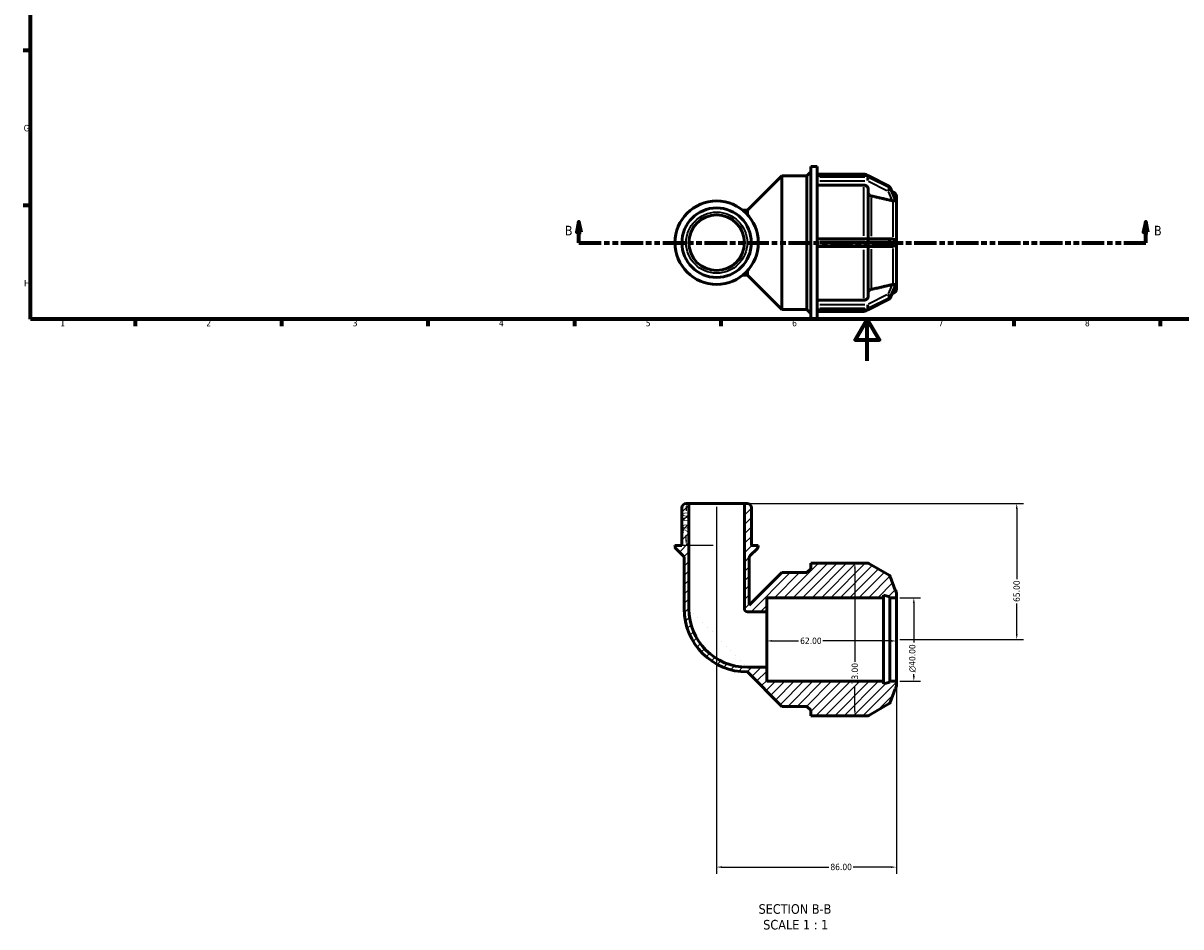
# Model space of a CAD drawing. Header units: millimetres. Extents: x 0 to 905, y -271 to 594.
# Tile 1 of 4: x 17 to 571, y -271 to 162. Entities that reach past the tile are written whole.
import ezdxf

# ---------------------------------------------------------------- set-up
doc = ezdxf.new("R2010")
doc.units = ezdxf.units.MM
doc.linetypes.add('DOUBLE_DASH_CHAIN', pattern=[1.2403, 0.6614, -0.0827, 0.1654, -0.0827, 0.1654, -0.0827])
for name, color, linetype, lineweight in [('Border (ANSI)', 7, 'Continuous', 70), ('Dimension (ANSI)', 7, 'Continuous', 25), ('Hatch (ANSI)', 7, 'Continuous', 18), ('Section Line (ANSI)', 7, 'DOUBLE_DASH_CHAIN', 70), ('Symbol (ANSI)', 7, 'Continuous', 25), ('Visible (ANSI)', 7, 'Continuous', 50), ('Visible Narrow (ANSI)', 7, 'Continuous', 35)]:
    doc.layers.add(name, color=color, linetype=linetype, lineweight=lineweight)
doc.styles.add('Label Text (ANSI)', font='tahoma.ttf')
doc.styles.add('Note Text (ANSI)', font='tahoma.ttf')
doc.dimstyles.new('Default - mm (ANSI)', dxfattribs={"dimtxt": 3.048, "dimasz": 2.5, "dimexe": 3.175, "dimexo": 1.6002, "dimgap": 0.8, "dimtad": 0, "dimtoh": 1, "dimrnd": 1e-08, "dimzin": 4, "dimdsep": 46, "dimtxsty": 'Note Text (ANSI)', "dimcen": 0.09, "dimdle": 10, "dimclrd": 256, "dimclre": 256, "dimclrt": 256, "dimadec": 1, "dimazin": 1, "dimtfac": 1, "dimtofl": 0, "dimtmove": 0, "dimatfit": 3, "dimfxl": 1, "dimtolj": 1, "dimtzin": 4, "dimlwd": -1, "dimlwe": -1, "dimarcsym": 0})

# ---------------------------------------------------------------- blocks, each defined once
blk = doc.blocks.new('Borders Default Border')
at = {"layer": 'Border (ANSI)'}
for p, q in [((20, 148.5), (16.55, 148.5)), ((20, 74.25), (16.55, 74.25)), ((70.08, 20), (70.08, 16.55)), ((140.17, 20), (140.17, 16.55)), ((210.25, 20), (210.25, 16.55)), ((280.33, 20), (280.33, 16.55)), ((350.42, 20), (350.42, 16.55)), ((490.58, 20), (490.58, 16.55)), ((560.67, 20), (560.67, 16.55))]:
    blk.add_line(p, q, dxfattribs=at)
at = {"layer": 'Border (ANSI)', "flags": 128}
for points in [[(20, 20), (20, 574), (821, 574), (821, 20), (20, 20)], [(420.5, 0), (420.5, 20), (414.73, 10), (426.27, 10), (420.5, 20)]]:
    blk.add_lwpolyline(points, dxfattribs=at)
at = {"layer": 'Border (ANSI)', "char_height": 3.05, "attachment_point": 7, "style": 'Note Text (ANSI)'}
for s, insert in [('G', (16.81, 109.79)), ('H', (16.97, 35.6)), ('1', (34.35, 16.55)), ('2', (104.2, 16.55)), ('3', (174.26, 16.49)), ('4', (244.23, 16.55)), ('5', (314.48, 16.49)), ('6', (384.49, 16.49)), ('7', (454.6, 16.55)), ('8', (524.63, 16.48))]:
    blk.add_mtext(s, dxfattribs=dict(at, insert=insert))
blk = doc.blocks.new('2dTransSection0')
at = {"layer": 'Section Line (ANSI)', "linetype": 'Continuous'}
for p, q in [((282.49, 66.53), (281.49, 61.53)), ((282.49, 61.53), (282.49, 66.53)), ((283.49, 61.53), (282.49, 66.53)), ((553.7, 66.53), (552.7, 61.53)), ((553.7, 61.53), (553.7, 66.53)), ((554.7, 61.53), (553.7, 66.53)), ((281.49, 61.53), (283.49, 61.53)), ((282.49, 56.53), (282.49, 61.53)), ((552.7, 61.53), (554.7, 61.53)), ((553.7, 56.53), (553.7, 61.53)), ((282.49, 56.53), (292.95, 56.53)), ((543.24, 56.53), (553.7, 56.53))]:
    blk.add_line(p, q, dxfattribs=at)
at = {"layer": 'Section Line (ANSI)', "linetype": 'DOUBLE_DASH_CHAIN', "ltscale": 16.171787}
blk.add_line((282.49, 56.53), (553.7, 56.53), dxfattribs=at)
at = {"layer": 'Section Line (ANSI)', "linetype": 'Continuous', "flags": 128}
for points in [[(283.49, 61.53), (282.49, 66.53), (281.49, 61.53), (283.49, 61.53)], [(554.7, 61.53), (553.7, 66.53), (552.7, 61.53), (554.7, 61.53)]]:
    blk.add_lwpolyline(points, dxfattribs=at)
at = {"layer": 'Section Line (ANSI)'}
for points in [[(283.49, 61.53), (282.49, 66.53), (281.49, 61.53), (283.49, 61.53)], [(554.7, 61.53), (553.7, 66.53), (552.7, 61.53), (554.7, 61.53)]]:
    blk.add_solid(points, dxfattribs=at)
at = {"layer": 'Section Line (ANSI)', "char_height": 4.57, "attachment_point": 7, "style": 'Label Text (ANSI)'}
for insert in [(275.74, 60.03), (557.66, 60.03)]:
    blk.add_mtext('B', dxfattribs=dict(at, insert=insert))
blk = doc.blocks.new('*D7')
at = {"layer": 'Defpoints', "color": 0, "transparency": 16777216}
for p in [(372.39, -133.34), (372.39, -134.03), (434.39, -133.34)]:
    blk.add_point(p, dxfattribs=at)
at = {"layer": 'Dimension (ANSI)', "transparency": 16777216}
for p, q in [((374.89, -134.03), (387.55, -134.03)), ((431.89, -134.03), (399.23, -134.03))]:
    blk.add_line(p, q, dxfattribs=at)
for points in [[(374.89, -133.61), (374.89, -134.44), (372.39, -134.03)], [(431.89, -133.61), (431.89, -134.44), (434.39, -134.03)]]:
    blk.add_solid(points, dxfattribs=at)
at = {"layer": 'Dimension (ANSI)', "transparency": 16777216, "insert": (388.35, -132.44), "char_height": 3.048, "attachment_point": 1, "style": 'Note Text (ANSI)'}
blk.add_mtext('\\A1;62.00', dxfattribs=at)
blk = doc.blocks.new('*D8')
at = {"layer": 'Defpoints', "color": 0, "transparency": 16777216}
for p in [(361.69, -68.34), (434.39, -133.34), (492, -133.34)]:
    blk.add_point(p, dxfattribs=at)
at = {"layer": 'Dimension (ANSI)', "transparency": 16777216}
for p, q in [((363.29, -68.34), (495.18, -68.34)), ((492, -70.84), (492, -104.5)), ((492, -130.84), (492, -116.18)), ((435.99, -133.34), (495.18, -133.34))]:
    blk.add_line(p, q, dxfattribs=at)
for points in [[(491.58, -70.84), (492.42, -70.84), (492, -68.34)], [(491.58, -130.84), (492.42, -130.84), (492, -133.34)]]:
    blk.add_solid(points, dxfattribs=at)
at = {"layer": 'Dimension (ANSI)', "transparency": 16777216, "insert": (490.41, -115.38), "char_height": 3.048, "attachment_point": 1, "rotation": 90, "style": 'Note Text (ANSI)'}
blk.add_mtext('\\A1;65.00', dxfattribs=at)
blk = doc.blocks.new('*D9')
at = {"layer": 'Defpoints', "color": 0, "transparency": 16777216}
for p in [(333.83, -68.34), (335.09, -68.34), (348.39, -88.34)]:
    blk.add_point(p, dxfattribs=at)
at = {"layer": 'Dimension (ANSI)', "transparency": 16777216}
for p, q in [((333.83, -70.84), (333.83, -71.84)), ((346.79, -88.34), (330.66, -88.34)), ((333.83, -85.84), (333.83, -83.47))]:
    blk.add_line(p, q, dxfattribs=at)
for points in [[(333.41, -70.84), (334.25, -70.84), (333.83, -68.34)], [(333.41, -85.84), (334.25, -85.84), (333.83, -88.34)]]:
    blk.add_solid(points, dxfattribs=at)
at = {"layer": 'Dimension (ANSI)', "transparency": 16777216, "insert": (332.24, -82.67), "char_height": 3.048, "attachment_point": 1, "rotation": 90, "style": 'Note Text (ANSI)'}
blk.add_mtext('\\A1;20.00', dxfattribs=at)
blk = doc.blocks.new('*D10')
at = {"layer": 'Defpoints', "color": 0, "transparency": 16777216}
for p in [(348.39, -68.34), (434.39, -153.34), (434.39, -242.25)]:
    blk.add_point(p, dxfattribs=at)
at = {"layer": 'Dimension (ANSI)', "transparency": 16777216}
for p, q in [((348.39, -69.94), (348.39, -245.43)), ((434.39, -154.94), (434.39, -245.43)), ((350.89, -242.25), (402.04, -242.25)), ((431.89, -242.25), (413.74, -242.25))]:
    blk.add_line(p, q, dxfattribs=at)
for points in [[(350.89, -241.84), (350.89, -242.67), (348.39, -242.25)], [(431.89, -241.84), (431.89, -242.67), (434.39, -242.25)]]:
    blk.add_solid(points, dxfattribs=at)
at = {"layer": 'Dimension (ANSI)', "transparency": 16777216, "insert": (402.84, -240.66), "char_height": 3.048, "attachment_point": 1, "style": 'Note Text (ANSI)'}
blk.add_mtext('\\A1;86.00', dxfattribs=at)
blk = doc.blocks.new('*D11')
at = {"layer": 'Defpoints', "color": 0, "transparency": 16777216}
for p in [(434.39, -113.34), (434.39, -153.34), (442.75, -153.34)]:
    blk.add_point(p, dxfattribs=at)
at = {"layer": 'Dimension (ANSI)', "transparency": 16777216}
for p, q in [((435.99, -113.34), (445.93, -113.34)), ((442.75, -115.84), (442.75, -134.75)), ((435.99, -153.34), (445.93, -153.34)), ((442.75, -150.84), (442.75, -149.9))]:
    blk.add_line(p, q, dxfattribs=at)
for points in [[(442.34, -115.84), (443.17, -115.84), (442.75, -113.34)], [(442.34, -150.84), (443.17, -150.84), (442.75, -153.34)]]:
    blk.add_solid(points, dxfattribs=at)
at = {"layer": 'Dimension (ANSI)', "transparency": 16777216, "insert": (440.46, -149.1), "char_height": 3.048, "attachment_point": 1, "rotation": 90, "style": 'Note Text (ANSI)'}
blk.add_mtext('\\A1;\\fAIGDT|b0|i0;\\H3.0480;\\ln\\fTahoma|b0|i0;\\H3.0480;40.00', dxfattribs=at)
blk = doc.blocks.new('*D12')
at = {"layer": 'Defpoints', "color": 0, "transparency": 16777216}
for p in [(414.55, -96.84), (414.55, -169.84), (414.55, -169.84)]:
    blk.add_point(p, dxfattribs=at)
at = {"layer": 'Dimension (ANSI)', "transparency": 16777216}
for p, q in [((414.55, -99.34), (414.55, -144.02)), ((414.55, -167.34), (414.55, -155.67))]:
    blk.add_line(p, q, dxfattribs=at)
for points in [[(414.14, -99.34), (414.97, -99.34), (414.55, -96.84)], [(414.14, -167.34), (414.97, -167.34), (414.55, -169.84)]]:
    blk.add_solid(points, dxfattribs=at)
at = {"layer": 'Dimension (ANSI)', "transparency": 16777216, "insert": (412.96, -154.87), "char_height": 3.048, "attachment_point": 1, "rotation": 90, "style": 'Note Text (ANSI)'}
blk.add_mtext('\\A1;73.00', dxfattribs=at)

msp = doc.modelspace()

# ---------------------------------------------------------------- hatches: boundary and pattern name
at = {"layer": 'Hatch (ANSI)'}
h = msp.add_hatch(dxfattribs=at)
h.set_pattern_fill('ANSI31', color=256, scale=25.4, style=0)
h.set_pattern_definition([(45, (0, 0), (-2.245064, 2.245064), [])])
edge = h.paths.add_edge_path()
edge.add_ellipse((363.013, -70.342), major_axis=(2, 0), ratio=1, start_angle=0, end_angle=90)
edge.add_line((363.013, -68.342), (361.688, -68.342))
edge.add_line((361.688, -68.342), (361.688, -118.642))
edge.add_ellipse((363.088, -118.642), major_axis=(-1.4, 0), ratio=1, start_angle=0, end_angle=90)
edge.add_line((363.088, -120.042), (372.388, -120.042))
edge.add_line((372.388, -120.042), (372.388, -113.342))
edge.add_line((372.388, -113.342), (428.188, -113.342))
edge.add_line((428.188, -113.342), (428.188, -112.111))
edge.add_line((428.188, -112.111), (431.288, -112.942))
edge.add_line((431.288, -112.942), (431.288, -113.342))
edge.add_line((431.288, -113.342), (434.388, -113.342))
edge.add_line((434.388, -113.342), (434.388, -111.12))
edge.add_ellipse((432.388, -111.12), major_axis=(2, 0), ratio=1, start_angle=0, end_angle=41.09048)
edge.add_line((433.895, -109.805), (431.439, -103.251))
edge.add_ellipse((430.315, -103.672), major_axis=(1.124, 0.421), ratio=1, start_angle=0, end_angle=39.45476)
edge.add_line((430.915, -102.633), (421.163, -97.003))
edge.add_ellipse((420.563, -98.042), major_axis=(0.6, 1.039), ratio=1, start_angle=0, end_angle=30)
edge.add_line((420.563, -96.842), (396.568, -96.842))
edge.add_line((396.568, -96.842), (393.468, -96.842))
edge.add_line((393.468, -96.842), (393.468, -99.482))
edge.add_line((393.468, -99.482), (391.608, -101.342))
edge.add_line((391.608, -101.342), (379.544, -101.342))
edge.add_line((379.544, -101.342), (363.932, -116.954))
edge.add_line((363.932, -116.954), (363.932, -94.342))
edge.add_ellipse((365.916, -94.591), major_axis=(-1.984, 0.25), ratio=1, start_angle=322.16775, end_angle=360, ccw=False)
edge.add_line((364.502, -93.177), (367.752, -89.928))
edge.add_ellipse((366.337, -88.513), major_axis=(1.414, -1.414), ratio=1, start_angle=0, end_angle=45)
edge.add_line((368.337, -88.513), (368.337, -88.342))
edge.add_line((368.337, -88.342), (365.013, -88.342))
edge.add_line((365.013, -88.342), (365.013, -70.342))
edge = h.paths.add_edge_path()
edge.add_ellipse((333.764, -70.342), major_axis=(0, 2), ratio=1, start_angle=0, end_angle=90)
edge.add_line((331.764, -70.342), (331.764, -88.342))
edge.add_line((331.764, -88.342), (328.439, -88.342))
edge.add_line((328.439, -88.342), (328.439, -88.513))
edge.add_ellipse((330.439, -88.513), major_axis=(-2, 0), ratio=1, start_angle=0, end_angle=45)
edge.add_line((329.024, -89.928), (332.274, -93.177))
edge.add_ellipse((330.86, -94.591), major_axis=(1.414, 1.414), ratio=1, start_angle=322.16775, end_angle=360, ccw=False)
edge.add_line((332.844, -94.342), (332.844, -118.642))
edge.add_ellipse((363.088, -118.642), major_axis=(-30.244, 0), ratio=1, start_angle=0, end_angle=90)
edge.add_line((363.088, -148.886), (379.544, -165.342))
edge.add_line((379.544, -165.342), (391.608, -165.342))
edge.add_line((391.608, -165.342), (393.468, -167.202))
edge.add_line((393.468, -167.202), (393.468, -169.842))
edge.add_line((393.468, -169.842), (396.568, -169.842))
edge.add_line((396.568, -169.842), (420.563, -169.842))
edge.add_ellipse((420.563, -168.642), major_axis=(0, -1.2), ratio=1, start_angle=0, end_angle=30)
edge.add_line((421.163, -169.681), (430.915, -164.051))
edge.add_ellipse((430.315, -163.011), major_axis=(0.6, -1.039), ratio=1, start_angle=0, end_angle=39.45476)
edge.add_line((431.439, -163.432), (433.895, -156.878))
edge.add_ellipse((432.388, -155.564), major_axis=(1.507, -1.314), ratio=1, start_angle=0, end_angle=41.09048)
edge.add_line((434.388, -155.564), (434.388, -153.342))
edge.add_line((434.388, -153.342), (431.288, -153.342))
edge.add_line((431.288, -153.342), (431.288, -153.742))
edge.add_line((431.288, -153.742), (428.188, -154.573))
edge.add_line((428.188, -154.573), (428.188, -153.342))
edge.add_line((428.188, -153.342), (372.388, -153.342))
edge.add_line((372.388, -153.342), (372.388, -146.641))
edge.add_line((372.388, -146.641), (363.088, -146.641))
edge.add_ellipse((363.088, -118.642), major_axis=(0, -28), ratio=1, start_angle=270, end_angle=360, ccw=False)
edge.add_line((335.088, -118.642), (335.088, -68.342))
edge.add_line((335.088, -68.342), (333.764, -68.342))

# ---------------------------------------------------------------- linework, layer by layer
at = {"layer": 'Visible (ANSI)'}
for p, q in [((391.608, 88.529), (393.468, 90.389)), ((393.468, 20.029), (393.468, 93.029)), ((393.468, 93.029), (396.568, 93.029)), ((396.568, 88.513), (396.568, 93.029)), ((396.568, 89.379), (418.884, 89.379)), ((363.088, 72.073), (379.544, 88.529)), ((379.544, 24.529), (379.544, 88.529)), ((379.544, 88.529), (391.608, 88.529)), ((391.608, 24.529), (391.608, 88.529)), ((396.568, 88.612), (420.563, 88.612)), ((396.568, 88.451), (396.568, 88.513)), ((396.568, 88.139), (396.568, 88.451)), ((396.568, 87.826), (396.568, 88.139)), ((396.568, 87.75), (396.568, 87.826)), ((396.568, 57.292), (396.568, 87.75)), ((418.884, 84.021), (396.568, 84.021)), ((421.1, 88.485), (430.852, 83.609)), ((420.884, 82.286), (420.884, 58.354)), ((431.417, 83.012), (433.862, 77.363)), ((432.906, 80.683), (432.362, 80.828)), ((434.388, 78.751), (434.388, 76.686)), ((363.088, 72.073), (360.893, 72.073)), ((363.088, 70.015), (363.088, 72.073)), ((434.386, 76.69), (434.388, 76.686)), ((434.388, 74.861), (434.386, 74.865)), ((434.387, 74.86), (434.388, 74.861)), ((434.388, 76.686), (434.388, 75.774)), ((434.388, 75.774), (434.388, 74.861)), ((434.388, 74.861), (434.388, 58.354)), ((420.563, 58.354), (396.568, 58.354)), ((396.568, 57.154), (396.568, 57.292)), ((396.568, 56.529), (396.568, 57.154)), ((396.568, 55.904), (396.568, 56.529)), ((396.568, 55.766), (396.568, 55.904)), ((396.568, 25.307), (396.568, 55.766)), ((430.315, 58.354), (420.563, 58.354)), ((432.353, 58.354), (430.315, 58.354)), ((434.386, 58.354), (434.388, 58.354)), ((434.388, 58.354), (434.388, 56.529)), ((434.388, 56.529), (434.388, 54.704)), ((396.568, 54.704), (420.563, 54.704)), ((420.563, 54.704), (430.315, 54.704)), ((420.884, 54.704), (420.884, 30.771)), ((430.315, 54.704), (432.353, 54.704)), ((434.388, 54.704), (434.386, 54.704)), ((434.388, 54.704), (434.388, 38.196)), ((360.893, 40.985), (363.088, 40.985)), ((363.088, 40.985), (363.088, 43.042)), ((363.088, 40.985), (379.544, 24.529)), ((433.862, 35.695), (431.417, 30.045)), ((434.386, 38.193), (434.388, 38.196)), ((434.388, 36.371), (434.386, 36.368)), ((434.388, 38.196), (434.387, 38.197)), ((434.388, 38.196), (434.388, 37.284)), ((434.388, 37.284), (434.388, 36.371)), ((434.388, 36.371), (434.388, 34.307)), ((396.568, 29.036), (418.884, 29.036)), ((430.852, 29.449), (421.1, 24.572)), ((432.906, 32.375), (432.362, 32.229)), ((379.544, 24.529), (391.608, 24.529)), ((391.608, 24.529), (393.468, 22.669)), ((396.568, 25.231), (396.568, 25.307)), ((396.568, 24.919), (396.568, 25.231)), ((396.568, 24.606), (396.568, 24.919)), ((396.568, 24.544), (396.568, 24.606)), ((396.568, 20.029), (396.568, 24.544)), ((420.563, 24.446), (396.568, 24.446)), ((396.568, 23.679), (418.884, 23.679)), ((393.468, 20.029), (396.568, 20.029)), ((331.764, -70.342), (331.764, -88.342)), ((335.088, -68.342), (333.764, -68.342)), ((335.088, -118.642), (335.088, -68.342)), ((361.688, -68.342), (335.088, -68.342)), ((363.013, -68.342), (361.688, -68.342)), ((361.688, -68.342), (361.688, -118.642)), ((365.013, -88.342), (365.013, -70.342)), ((331.764, -88.342), (328.439, -88.342)), ((328.439, -88.342), (328.439, -88.513)), ((368.337, -88.342), (365.013, -88.342)), ((368.337, -88.513), (368.337, -88.342)), ((329.024, -89.928), (332.274, -93.177)), ((364.502, -93.177), (367.752, -89.928)), ((332.844, -94.342), (332.844, -118.642)), ((363.932, -116.954), (363.932, -94.342)), ((393.468, -99.482), (391.608, -101.342)), ((396.568, -96.842), (393.468, -96.842)), ((393.468, -96.842), (393.468, -99.482)), ((420.563, -96.842), (396.568, -96.842)), ((430.915, -102.633), (421.163, -97.003)), ((379.544, -101.342), (363.932, -116.954)), ((391.608, -101.342), (379.544, -101.342)), ((433.895, -109.805), (431.439, -103.251)), ((372.388, -120.042), (372.388, -113.342)), ((372.388, -113.342), (428.188, -113.342)), ((428.188, -113.342), (428.188, -112.111)), ((428.188, -112.111), (431.288, -112.942)), ((428.188, -153.342), (428.188, -113.342)), ((431.288, -112.942), (431.288, -113.342)), ((431.288, -113.342), (434.388, -113.342)), ((431.288, -153.342), (431.288, -113.342)), ((434.388, -113.342), (434.388, -111.12)), ((434.388, -153.342), (434.388, -113.342)), ((363.088, -120.042), (372.388, -120.042)), ((372.388, -120.042), (372.388, -146.641)), ((372.388, -146.641), (363.088, -146.641)), ((363.088, -148.886), (379.544, -165.342)), ((372.388, -153.342), (372.388, -146.641)), ((428.188, -153.342), (372.388, -153.342)), ((428.188, -154.573), (428.188, -153.342)), ((431.288, -153.742), (428.188, -154.573)), ((434.388, -153.342), (431.288, -153.342)), ((431.288, -153.342), (431.288, -153.742)), ((434.388, -155.564), (434.388, -153.342)), ((431.439, -163.432), (433.895, -156.878)), ((379.544, -165.342), (391.608, -165.342)), ((391.608, -165.342), (393.468, -167.202)), ((421.163, -169.681), (430.915, -164.051)), ((393.468, -167.202), (393.468, -169.842)), ((393.468, -169.842), (396.568, -169.842)), ((396.568, -169.842), (420.563, -169.842))]:
    msp.add_line(p, q, dxfattribs=at)
for radius in [19.949, 16.625, 13.3]:
    msp.add_circle((348.388, 56.529), radius, dxfattribs=at)
for centre, radius, start, end in [((418.884, 87.379), 2, 38.06815, 90), ((420.563, 87.412), 1.2, 63.43495, 90), ((430.315, 82.536), 1.2, 23.40124, 63.43495), ((432.388, 78.751), 2, 0, 75), ((432.388, 34.307), 2, 285, 0), ((430.315, 30.522), 1.2, 296.56505, 336.59876), ((418.884, 25.679), 2, 270, 321.93185), ((420.563, 25.646), 1.2, 270, 296.56505), ((333.764, -70.342), 2, 90, 180), ((363.013, -70.342), 2, 0, 90), ((330.439, -88.513), 2, 180, 225), ((366.337, -88.513), 2, 315, 0), ((330.86, -94.591), 2, 7.16775, 45), ((365.916, -94.591), 2, 135, 172.83225), ((420.563, -98.042), 1.2, 60, 90), ((430.315, -103.672), 1.2, 20.54524, 60), ((432.388, -111.12), 2, 0, 41.09048), ((363.088, -118.642), 30.244, 180, 270), ((363.088, -118.642), 28, 180, 270), ((363.088, -118.642), 1.4, 180, 270), ((432.388, -155.564), 2, 318.90952, 0), ((430.315, -163.011), 1.2, 300, 339.45476), ((420.563, -168.642), 1.2, 270, 300)]:
    msp.add_arc(centre, radius, start, end, dxfattribs=at)
for points, knots in [([(420.884, 82.286), (420.884, 82.501), (420.827, 82.753), (420.638, 83.149), (420.473, 83.362), (420.124, 83.665), (419.877, 83.808), (419.421, 83.971), (419.131, 84.021), (418.884, 84.021)], [-0.29643882, -0.29643882, -0.29643882, -0.29643882, -0.22222321, -0.22222321, -0.14807881, -0.14807881, -0.07401013, -0.07401013, 0, 0, 0, 0]), ([(422.367, 78.926), (422.28, 78.946), (422.196, 78.971), (421.892, 79.081), (421.645, 79.224), (421.296, 79.527), (421.131, 79.74), (420.942, 80.136), (420.884, 80.389), (420.884, 80.603)], [0.64203504, 0.64203504, 0.64203504, 0.64203504, 0.66697519, 0.66697519, 0.74105801, 0.74105801, 0.815238, 0.815238, 0.88948644, 0.88948644, 0.88948644, 0.88948644]), ([(432.906, 76.528), (432.736, 76.533), (432.555, 76.558), (432.387, 76.595), (432.375, 76.598), (432.364, 76.6), (432.353, 76.603)], [0.756609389, 0.756609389, 0.756609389, 0.756609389, 0.808792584, 0.808792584, 0.808792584, 0.812297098, 0.812297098, 0.812297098, 0.812297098]), ([(433.901, 76.587), (433.902, 76.559), (433.896, 76.538), (433.866, 76.494), (433.83, 76.482), (433.682, 76.472), (433.53, 76.491), (433.195, 76.516), (433.056, 76.524), (432.906, 76.528)], [-0.26312757, -0.26312757, -0.26312757, -0.26312757, -0.23551374, -0.23551374, -0.18713189, -0.18713189, -0.10339698, -0.10339698, -0.05376017, -0.05376017, -0.05376017, -0.05376017]), ([(433.862, 77.363), (433.886, 77.308), (433.897, 77.266), (433.901, 77.227), (433.901, 77.219), (433.901, 77.212)], [-0.301223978, -0.301223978, -0.301223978, -0.301223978, -0.271292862, -0.271292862, -0.263264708, -0.263264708, -0.263264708, -0.263264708]), ([(433.901, 77.212), (433.897, 77.114), (433.895, 77.013), (433.895, 76.912), (433.895, 76.811), (433.897, 76.702), (433.901, 76.587)], [1.55331957, 1.55331957, 1.55331957, 1.55331957, 1.61385262, 1.61385262, 1.61385262, 1.67438567, 1.67438567, 1.67438567, 1.67438567]), ([(432.353, 58.354), (432.364, 58.354), (432.375, 58.354), (432.387, 58.353), (432.555, 58.35), (432.736, 58.32), (432.906, 58.259)], [0.805288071, 0.805288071, 0.805288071, 0.805288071, 0.808792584, 0.808792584, 0.808792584, 0.860975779, 0.860975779, 0.860975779, 0.860975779]), ([(432.906, 58.259), (433.07, 58.199), (433.221, 58.117), (433.526, 57.896), (433.656, 57.756), (433.791, 57.554), (433.833, 57.475), (433.88, 57.338), (433.893, 57.282), (433.9, 57.2), (433.901, 57.177), (433.901, 57.154)], [-0.49042028, -0.49042028, -0.49042028, -0.49042028, -0.42386665, -0.42386665, -0.33674304, -0.33674304, -0.2898117, -0.2898117, -0.25912866, -0.25912866, -0.24685911, -0.24685911, -0.24685911, -0.24685911]), ([(433.901, 55.904), (433.902, 55.857), (433.897, 55.811), (433.875, 55.694), (433.849, 55.619), (433.724, 55.382), (433.588, 55.218), (433.256, 54.96), (433.088, 54.865), (432.906, 54.799)], [-0.24737588, -0.24737588, -0.24737588, -0.24737588, -0.22260342, -0.22260342, -0.18377082, -0.18377082, -0.11081872, -0.11081872, -0.05281285, -0.05281285, -0.05281285, -0.05281285]), ([(433.901, 57.154), (433.897, 56.94), (433.895, 56.731), (433.895, 56.529), (433.895, 56.327), (433.897, 56.118), (433.901, 55.904)], [-0.06053305, -0.06053305, -0.06053305, -0.06053305, 0, 0, 0, 0.06053305, 0.06053305, 0.06053305, 0.06053305]), ([(432.906, 54.799), (432.736, 54.738), (432.555, 54.708), (432.387, 54.704), (432.375, 54.704), (432.364, 54.704), (432.353, 54.704)], [0.756609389, 0.756609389, 0.756609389, 0.756609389, 0.808792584, 0.808792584, 0.808792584, 0.812297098, 0.812297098, 0.812297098, 0.812297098]), ([(420.884, 32.455), (420.884, 32.669), (420.942, 32.921), (421.131, 33.317), (421.296, 33.531), (421.645, 33.834), (421.892, 33.977), (422.196, 34.086), (422.28, 34.111), (422.367, 34.131)], [0.29647212, 0.29647212, 0.29647212, 0.29647212, 0.37072057, 0.37072057, 0.44490055, 0.44490055, 0.51898338, 0.51898338, 0.54392353, 0.54392353, 0.54392353, 0.54392353]), ([(432.353, 36.454), (432.364, 36.457), (432.375, 36.46), (432.387, 36.462), (432.555, 36.499), (432.736, 36.524), (432.906, 36.53)], [0.805288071, 0.805288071, 0.805288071, 0.805288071, 0.808792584, 0.808792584, 0.808792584, 0.860975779, 0.860975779, 0.860975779, 0.860975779]), ([(432.906, 36.53), (432.987, 36.532), (433.066, 36.535), (433.358, 36.551), (433.53, 36.569), (433.75, 36.583), (433.825, 36.584), (433.887, 36.541), (433.898, 36.519), (433.901, 36.485), (433.901, 36.478), (433.901, 36.471)], [-0.44635595, -0.44635595, -0.44635595, -0.44635595, -0.42215673, -0.42215673, -0.35278468, -0.35278468, -0.29745797, -0.29745797, -0.26823609, -0.26823609, -0.26107685, -0.26107685, -0.26107685, -0.26107685]), ([(433.901, 35.846), (433.902, 35.822), (433.897, 35.793), (433.88, 35.739), (433.872, 35.718), (433.862, 35.695)], [-0.265557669, -0.265557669, -0.265557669, -0.265557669, -0.237673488, -0.237673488, -0.221810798, -0.221810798, -0.221810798, -0.221810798]), ([(433.901, 36.471), (433.897, 36.355), (433.895, 36.246), (433.895, 36.146), (433.895, 36.045), (433.897, 35.944), (433.901, 35.846)], [-0.06053305, -0.06053305, -0.06053305, -0.06053305, 0, 0, 0, 0.06053305, 0.06053305, 0.06053305, 0.06053305]), ([(418.884, 29.036), (419.131, 29.036), (419.421, 29.086), (419.877, 29.25), (420.124, 29.393), (420.473, 29.695), (420.638, 29.909), (420.827, 30.305), (420.884, 30.557), (420.884, 30.771)], [0, 0, 0, 0, 0.07401013, 0.07401013, 0.14807881, 0.14807881, 0.22222321, 0.22222321, 0.29643882, 0.29643882, 0.29643882, 0.29643882])]:
    msp.add_open_spline(points, degree=3, knots=knots, dxfattribs=at)
for points, weights in [([(432.353, 76.603), (427.622, 77.704), (422.367, 78.926)], [1.00016097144, 1.00145165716, 1]), ([(422.367, 34.131), (427.622, 35.354), (432.353, 36.454)], [1, 1.001451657, 1.00016097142])]:
    msp.add_rational_spline(points, weights, degree=2, dxfattribs=at)
for points in [[(434.388, 75.774), (434.388, 76.063), (434.389, 76.374), (434.386, 76.69)], [(434.386, 74.865), (434.389, 75.17), (434.388, 75.485), (434.388, 75.774)], [(434.387, 74.86), (434.387, 74.862), (434.387, 74.863), (434.386, 74.865)], [(434.388, 56.529), (434.388, 57.107), (434.389, 57.733), (434.386, 58.354)], [(434.386, 54.704), (434.389, 55.325), (434.388, 55.951), (434.388, 56.529)], [(434.386, 38.193), (434.387, 38.194), (434.387, 38.196), (434.387, 38.197)], [(434.388, 37.284), (434.388, 37.573), (434.389, 37.888), (434.386, 38.193)], [(434.386, 36.368), (434.389, 36.683), (434.388, 36.995), (434.388, 37.284)]]:
    msp.add_open_spline(points, degree=3, dxfattribs=at)
at = {"layer": 'Visible Narrow (ANSI)'}
for p, q in [((418.884, 88.686), (418.884, 89.377)), ((397.768, 88.451), (419.363, 88.451)), ((419.363, 87.826), (397.768, 87.826)), ((397.768, 86.187), (419.363, 86.187)), ((418.884, 59.886), (418.884, 83.15)), ((420.563, 88.467), (420.563, 88.612)), ((420.563, 88.42), (420.563, 87.857)), ((420.563, 86.27), (420.563, 87.776)), ((421.051, 85.943), (429.828, 81.555)), ((421.163, 87.718), (421.163, 88.281)), ((421.651, 88.068), (430.428, 83.68)), ((430.428, 83.055), (421.651, 87.443)), ((430.915, 83.404), (430.915, 82.842)), ((422.367, 78.218), (422.367, 59.579)), ((430.417, 81.075), (432.251, 76.838)), ((431.439, 82.307), (431.439, 82.869)), ((431.562, 82.616), (433.778, 77.496)), ((433.778, 76.871), (431.562, 81.991)), ((432.906, 79.679), (432.906, 80.68)), ((432.906, 59.345), (432.906, 75.896)), ((397.768, 57.154), (419.363, 57.154)), ((419.363, 55.904), (397.768, 55.904)), ((420.563, 57.248), (420.563, 58.35)), ((420.563, 57.091), (420.563, 55.966)), ((420.563, 54.707), (420.563, 55.81)), ((421.136, 57.154), (420.594, 57.154)), ((420.594, 55.904), (421.136, 55.904)), ((421.163, 55.966), (421.163, 57.091)), ((421.651, 57.154), (430.428, 57.154)), ((430.428, 55.904), (421.651, 55.904)), ((430.915, 57.091), (430.915, 55.966)), ((431.424, 57.154), (430.951, 57.154)), ((430.951, 55.904), (431.424, 55.904)), ((431.439, 55.966), (431.439, 57.091)), ((431.562, 57.154), (433.778, 57.154)), ((433.778, 55.904), (431.562, 55.904)), ((418.884, 29.908), (418.884, 53.171)), ((422.367, 53.479), (422.367, 34.84)), ((432.906, 37.162), (432.906, 53.712)), ((432.251, 36.219), (430.417, 31.982)), ((431.562, 31.067), (433.778, 36.186)), ((433.778, 35.561), (431.562, 30.442)), ((432.906, 32.378), (432.906, 33.378)), ((429.828, 31.503), (421.051, 27.114)), ((421.651, 25.614), (430.428, 30.003)), ((430.428, 29.378), (421.651, 24.989)), ((430.915, 30.216), (430.915, 29.653)), ((431.439, 30.188), (431.439, 30.751)), ((419.363, 26.871), (397.768, 26.871)), ((397.768, 25.231), (419.363, 25.231)), ((419.363, 24.606), (397.768, 24.606)), ((418.884, 23.681), (418.884, 24.371)), ((420.563, 25.282), (420.563, 26.787)), ((420.563, 25.2), (420.563, 24.638)), ((420.563, 24.446), (420.563, 24.591)), ((421.163, 24.777), (421.163, 25.339))]:
    msp.add_line(p, q, dxfattribs=at)
msp.add_circle((348.388, 56.529), 14.624, dxfattribs=at)
for centre, major_axis, ratio, start_param, end_param in [((420.563, 87.412), (1.2, 0), 0.8660254, 1.0733775, 1.5446164), ((420.563, 86.787), (-1.2, 0), 0.8660254, 4.2149701, 4.686209), ((420.563, 86.787), (0.537, 1.073), 0.25, 4.3272812, 5.7409979), ((420.563, 87.412), (0.537, 1.073), 0.25, 5.8427201, 6.2600029), ((430.315, 82.536), (0.537, 1.073), 0.25, 5.8427201, 6.2600029), ((430.315, 82.536), (1.2, 0), 0.8660254, 0.3930128, 1.0127668), ((430.315, 81.911), (-0.537, -1.073), 0.25, 1.1856885, 2.5994052), ((430.315, 81.911), (1.101, 0.477), 0.4681977, 4.591016, 6.0047327), ((430.315, 81.911), (1.2, 0), 0.8660254, 0.3930128, 1.0127668), ((430.315, 82.536), (1.101, 0.477), 0.4681977, 6.0932681, 6.2731897), ((420.563, 57.154), (0, 1.2), 0.5, 4.7909288, 6.2046455), ((420.563, 55.904), (0, -1.2), 0.5, 0.0785398, 1.4922565), ((430.315, 57.154), (0, 1.2), 0.5, 4.7909288, 6.2046455), ((430.315, 55.904), (0, -1.2), 0.5, 0.0785398, 1.4922565), ((430.315, 57.154), (0, 1.2), 0.9363954, 4.7909288, 6.2046455), ((430.315, 55.904), (0, -1.2), 0.9363954, 0.0785398, 1.4922565), ((430.315, 31.147), (0.537, -1.073), 0.25, 0.5421874, 1.9559041), ((430.315, 31.147), (1.101, -0.477), 0.4681977, 0.2784526, 1.6921693), ((430.315, 30.522), (0.537, -1.073), 0.25, 0.0231824, 0.4404652), ((430.315, 31.147), (1.2, 0), 0.8660254, 5.2704185, 5.8901725), ((430.315, 30.522), (1.2, 0), 0.8660254, 5.2704185, 5.8901725), ((430.315, 30.522), (1.101, -0.477), 0.4681977, 0.0099956, 0.1899172), ((420.563, 26.271), (1.2, 0), 0.8660254, 4.7385689, 5.2098078), ((420.563, 25.646), (-1.2, 0), 0.8660254, 1.5969763, 2.0682152), ((420.563, 26.271), (-0.537, 1.073), 0.25, 3.6837801, 5.0974968), ((420.563, 25.646), (0.537, -1.073), 0.25, 0.0231824, 0.4404652)]:
    msp.add_ellipse(centre, major_axis=major_axis, ratio=ratio, start_param=start_param, end_param=end_param, dxfattribs=at)

# ---------------------------------------------------------------- block references
msp.add_blockref('Borders Default Border', (0, 0))
at = {"layer": 'Section Line (ANSI)'}
msp.add_blockref('2dTransSection0', (0, 0), dxfattribs=at)

# ---------------------------------------------------------------- texts
at = {"layer": 'Symbol (ANSI)', "char_height": 4.572, "attachment_point": 7, "style": 'Label Text (ANSI)'}
for s, insert in [('SECTION B-B', (368.459, -264.68)), ('SCALE 1 : 1', (370.682, -272.193))]:
    msp.add_mtext(s, dxfattribs=dict(at, insert=insert))

# ---------------------------------------------------------------- dimensions: what is measured, and where the dimension line sits
at = {"layer": 'Dimension (ANSI)'}
for base, p1, p2, angle, override, picture, middle in [((333.831, -68.342), (348.388, -88.342), (335.088, -68.342), 270, {"dimtoh": 0, "dimdec": 2, "dimse2": 1, "dimtp": 0, "dimtm": 0, "dimtdec": 2, "dimatfit": 1}, '*D9', (333.831, -77.651)), ((434.388, -242.253), (348.388, -68.342), (434.388, -153.342), 180, {"dimtoh": 0, "dimdec": 2, "dimtp": 0, "dimtm": 0, "dimtdec": 2, "dimatfit": 1}, '*D10', (407.888, -242.253)), ((492.001, -133.342), (361.688, -68.342), (434.388, -133.342), 90, {"dimtoh": 0, "dimdec": 2, "dimtp": 0, "dimtm": 0, "dimtdec": 2, "dimatfit": 1}, '*D8', (492.001, -110.342)), ((414.552, -169.842), (414.552, -96.842), (414.552, -169.842), 90, {"dimtoh": 0, "dimdec": 2, "dimse1": 1, "dimse2": 1, "dimtp": 0, "dimtm": 0, "dimtdec": 2, "dimatfit": 1}, '*D12', (414.552, -149.842)), ((372.388, -134.028), (434.388, -133.342), (372.388, -133.342), 180, {"dimtoh": 0, "dimdec": 2, "dimse1": 1, "dimse2": 1, "dimtp": 0, "dimtm": 0, "dimtdec": 2, "dimatfit": 1}, '*D7', (393.388, -134.028))]:
    dim = msp.add_linear_dim(base=base, p1=p1, p2=p2, angle=angle, dimstyle='Default - mm (ANSI)', override=override, dxfattribs=at)
    dim.commit()
    dim.dimension.update_dxf_attribs({"geometry": picture, "text_midpoint": middle, "dimtype": 160})
dim = msp.add_linear_dim(base=(442.754, -153.342), p1=(434.388, -113.342), p2=(434.388, -153.342), angle=90, text='\\fAIGDT|b0|i0;\\H3.0480;\\ln\\fTahoma|b0|i0;\\H3.0480;<>', dimstyle='Default - mm (ANSI)', override={"dimtoh": 0, "dimdec": 2, "dimtp": 0, "dimtm": 0, "dimtdec": 2, "dimatfit": 1}, dxfattribs=at)
dim.commit()
dim.dimension.update_dxf_attribs({"geometry": '*D11', "text_midpoint": (442.754, -142.325), "dimtype": 160})

doc.saveas('drawing.dxf')
